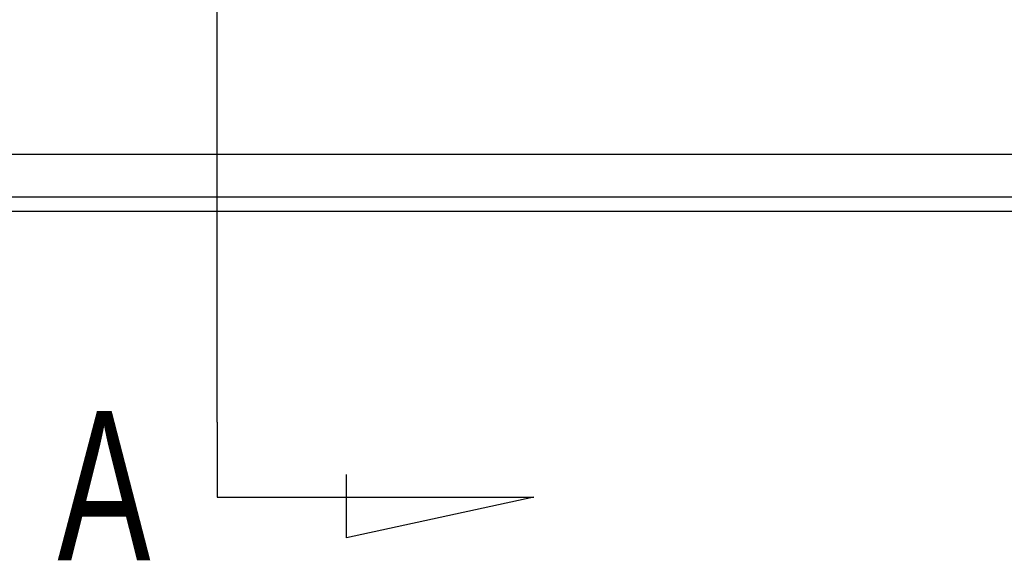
# Model space of a CAD drawing. Header units: millimetres. Extents: x -1108 to 3135, y -1596 to 860.
# Tile 211 of 256: x -749 to -715, y -614 to -595. Entities that reach past the tile are written whole.
import ezdxf
from ezdxf.lldxf.tags import DXFTag

# ---------------------------------------------------------------- set-up
doc = ezdxf.new("R2010")
doc.units = ezdxf.units.MM
doc.layers.get('0').update_dxf_attribs({"linetype": 'CONTINUOUS'})
doc.styles.add('CHN', font='txt')
tags = doc.linetypes.add('DASHED', pattern=[25.72, 12.86, -12.86]).pattern_tags.tags
tags[6:7] = [DXFTag(74, 4), DXFTag(75, 0), DXFTag(340, '0'), DXFTag(46, 0.0), DXFTag(50, 0.0), DXFTag(44, 0.0), DXFTag(45, 0.0)]
tags[4:5] = [DXFTag(74, 4), DXFTag(75, 0), DXFTag(340, '0'), DXFTag(46, 0.0), DXFTag(50, 0.0), DXFTag(44, 0.0), DXFTag(45, 0.0)]

msp = doc.modelspace()

# ---------------------------------------------------------------- linework, layer by layer
for p, q in [((-742.548, -608.812), (-742.548, -542.337)), ((-742.548, -608.812), (-742.548, -611.448)), ((-737.988, -612.882), (-737.988, -610.652)), ((-742.548, -611.448), (-731.4, -611.448)), ((-731.4, -611.448), (-737.988, -612.882))]:
    msp.add_line(p, q)
at = {"linetype": 'Continuous'}
for p, q in [((-621.907, -599.392), (-877.612, -599.393)), ((-622.389, -601.392), (-877.612, -601.393))]:
    msp.add_line(p, q, dxfattribs=at)
at = {"linetype": 'DASHED'}
msp.add_line((-622.268, -600.892), (-877.612, -600.893), dxfattribs=at)

# ---------------------------------------------------------------- texts
at = {"style": 'CHN', "width": 0.7}
msp.add_text('A', height=5.25, dxfattribs=at).set_placement((-748.169, -613.671))

doc.saveas('drawing.dxf')
